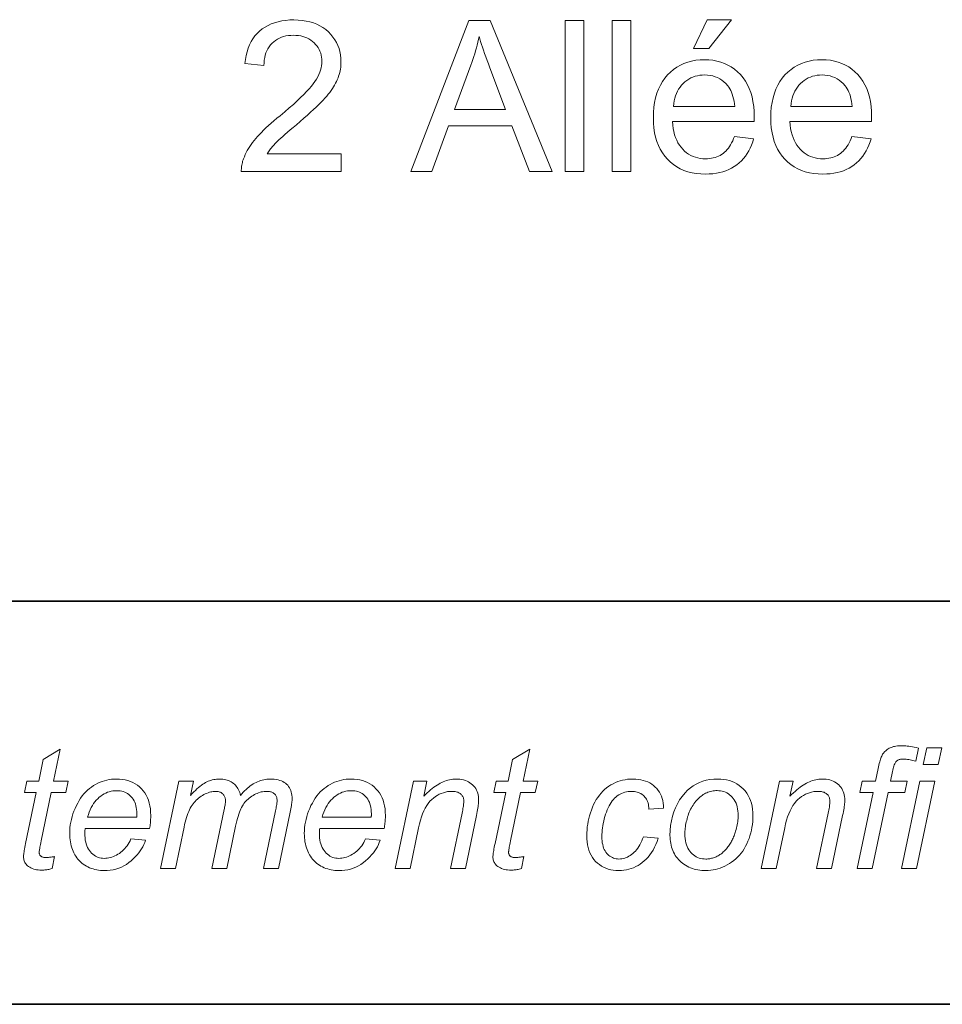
# Model space of a CAD drawing. Extents: x 10 to 410, y 10 to 287.
# Tile 6 of 23: x 302 to 317, y 10 to 26. Entities that reach past the tile are written whole.
import ezdxf

# ---------------------------------------------------------------- set-up
doc = ezdxf.new("R2010")
doc.units = 0

msp = doc.modelspace()

# ---------------------------------------------------------------- linework, layer by layer
at = {"color": 7, "lineweight": 35}
for p, q in [((409.96, 16.669), (269.696, 16.669)), ((365.393, 16.669), (269.696, 16.669)), ((10, 10), (410, 10))]:
    msp.add_line(p, q, dxfattribs=at)
at = {"color": 7, "lineweight": 13}
for points in [[(307.231, 24.075), (307.231, 23.78), (305.578, 23.78), (305.578, 23.802), (305.579, 23.824), (305.58, 23.846), (305.583, 23.868), (305.586, 23.889), (305.59, 23.91), (305.595, 23.931), (305.6, 23.952), (305.607, 23.973), (305.614, 23.993), (305.628, 24.027), (305.643, 24.061), (305.659, 24.094), (305.677, 24.128), (305.696, 24.161), (305.717, 24.194), (305.74, 24.227), (305.764, 24.26), (305.789, 24.293), (305.816, 24.326), (305.845, 24.359), (305.877, 24.393), (305.911, 24.429), (305.947, 24.465), (305.986, 24.502), (306.028, 24.541), (306.072, 24.58), (306.118, 24.621), (306.167, 24.662), (306.218, 24.704), (306.297, 24.77), (306.37, 24.833), (306.439, 24.893), (306.502, 24.95), (306.559, 25.004), (306.612, 25.056), (306.659, 25.104), (306.701, 25.15), (306.737, 25.194), (306.769, 25.234), (306.796, 25.273), (306.82, 25.311), (306.842, 25.349), (306.86, 25.387), (306.876, 25.424), (306.889, 25.461), (306.899, 25.497), (306.906, 25.533), (306.911, 25.568), (306.912, 25.603), (306.911, 25.639), (306.907, 25.674), (306.9, 25.708), (306.891, 25.74), (306.879, 25.771), (306.865, 25.802), (306.848, 25.831), (306.829, 25.859), (306.806, 25.885), (306.782, 25.911), (306.755, 25.935), (306.726, 25.956), (306.696, 25.975), (306.664, 25.991), (306.631, 26.005), (306.596, 26.016), (306.56, 26.025), (306.522, 26.031), (306.482, 26.035), (306.441, 26.036), (306.398, 26.035), (306.356, 26.031), (306.316, 26.024), (306.278, 26.015), (306.242, 26.003), (306.207, 25.988), (306.174, 25.971), (306.143, 25.951), (306.114, 25.929), (306.087, 25.903), (306.061, 25.876), (306.039, 25.846), (306.019, 25.814), (306.001, 25.781), (305.986, 25.745), (305.974, 25.707), (305.965, 25.667), (305.958, 25.625), (305.954, 25.581), (305.952, 25.535), (305.636, 25.567), (305.645, 25.636), (305.657, 25.702), (305.672, 25.764), (305.691, 25.823), (305.714, 25.878), (305.74, 25.931), (305.77, 25.979), (305.803, 26.025), (305.84, 26.067), (305.88, 26.105), (305.924, 26.141), (305.971, 26.172), (306.02, 26.2), (306.073, 26.224), (306.128, 26.244), (306.186, 26.261), (306.247, 26.274), (306.311, 26.283), (306.378, 26.289), (306.448, 26.29), (306.519, 26.288), (306.586, 26.282), (306.651, 26.272), (306.712, 26.259), (306.77, 26.241), (306.826, 26.219), (306.878, 26.193), (306.928, 26.163), (306.974, 26.129), (307.018, 26.091), (307.058, 26.05), (307.093, 26.007), (307.125, 25.963), (307.152, 25.916), (307.175, 25.868), (307.194, 25.817), (307.209, 25.765), (307.219, 25.711), (307.225, 25.654), (307.227, 25.596), (307.227, 25.566), (307.225, 25.537), (307.222, 25.507), (307.218, 25.477), (307.212, 25.448), (307.205, 25.418), (307.197, 25.389), (307.188, 25.36), (307.178, 25.33), (307.166, 25.301), (307.153, 25.272), (307.138, 25.243), (307.122, 25.213), (307.104, 25.183), (307.084, 25.153), (307.063, 25.122), (307.04, 25.091), (307.016, 25.06), (306.99, 25.028), (306.962, 24.996), (306.932, 24.963), (306.898, 24.927), (306.86, 24.889), (306.818, 24.849), (306.773, 24.806), (306.724, 24.761), (306.671, 24.713), (306.614, 24.663), (306.553, 24.611), (306.489, 24.556), (306.436, 24.511), (306.387, 24.469), (306.341, 24.43), (306.3, 24.394), (306.262, 24.361), (306.229, 24.332), (306.199, 24.305), (306.174, 24.281), (306.152, 24.26), (306.134, 24.241), (306.119, 24.225), (306.104, 24.208), (306.09, 24.192), (306.076, 24.175), (306.063, 24.159), (306.05, 24.142), (306.038, 24.125), (306.026, 24.109), (306.015, 24.092), (306.005, 24.075)], [(308.38, 23.78), (309.34, 26.28), (309.697, 26.28), (310.72, 23.78), (310.343, 23.78), (310.052, 24.537), (309.006, 24.537), (308.732, 23.78)], [(310.938, 23.78), (310.938, 26.28), (311.245, 26.28), (311.245, 23.78)], [(311.714, 23.78), (311.714, 26.28), (312.021, 26.28), (312.021, 23.78)], [(313.06, 25.816), (313.286, 26.294), (313.689, 26.294), (313.314, 25.816)], [(309.102, 24.807), (309.949, 24.807), (309.688, 25.499), (309.665, 25.561), (309.643, 25.621), (309.622, 25.678), (309.603, 25.734), (309.584, 25.787), (309.567, 25.837), (309.551, 25.886), (309.537, 25.932), (309.523, 25.976), (309.511, 26.018), (309.501, 25.97), (309.49, 25.922), (309.479, 25.874), (309.466, 25.826), (309.453, 25.778), (309.439, 25.73), (309.425, 25.683), (309.409, 25.635), (309.393, 25.588), (309.376, 25.54)], [(313.737, 24.363), (314.054, 24.324), (314.038, 24.27), (314.019, 24.218), (313.997, 24.169), (313.973, 24.122), (313.947, 24.077), (313.918, 24.035), (313.886, 23.996), (313.852, 23.959), (313.815, 23.925), (313.776, 23.893), (313.734, 23.864), (313.69, 23.837), (313.644, 23.814), (313.596, 23.795), (313.545, 23.778), (313.492, 23.764), (313.437, 23.753), (313.379, 23.745), (313.319, 23.741), (313.258, 23.739), (313.18, 23.742), (313.105, 23.749), (313.034, 23.761), (312.966, 23.778), (312.901, 23.8), (312.84, 23.827), (312.782, 23.859), (312.727, 23.896), (312.676, 23.937), (312.627, 23.984), (312.583, 24.035), (312.544, 24.09), (312.509, 24.149), (312.478, 24.211), (312.453, 24.278), (312.432, 24.349), (312.416, 24.423), (312.404, 24.502), (312.397, 24.584), (312.395, 24.67), (312.397, 24.76), (312.404, 24.845), (312.416, 24.926), (312.432, 25.003), (312.453, 25.076), (312.479, 25.145), (312.51, 25.21), (312.545, 25.271), (312.585, 25.327), (312.63, 25.38), (312.678, 25.428), (312.73, 25.471), (312.784, 25.509), (312.841, 25.541), (312.9, 25.569), (312.963, 25.592), (313.028, 25.609), (313.096, 25.622), (313.167, 25.63), (313.24, 25.632), (313.312, 25.63), (313.38, 25.622), (313.446, 25.61), (313.51, 25.593), (313.57, 25.57), (313.628, 25.543), (313.684, 25.511), (313.737, 25.474), (313.787, 25.432), (313.834, 25.385), (313.878, 25.333), (313.917, 25.278), (313.951, 25.218), (313.981, 25.155), (314.007, 25.087), (314.027, 25.016), (314.043, 24.94), (314.055, 24.86), (314.062, 24.777), (314.064, 24.689), (314.064, 24.683), (314.064, 24.677), (314.064, 24.67), (314.064, 24.663), (314.064, 24.655), (314.064, 24.647), (314.063, 24.638), (314.063, 24.628), (314.063, 24.618), (314.062, 24.607), (312.712, 24.607), (312.717, 24.549), (312.724, 24.493), (312.734, 24.441), (312.747, 24.391), (312.763, 24.344), (312.781, 24.3), (312.802, 24.258), (312.825, 24.219), (312.852, 24.183), (312.881, 24.15), (312.912, 24.12), (312.944, 24.093), (312.978, 24.069), (313.014, 24.049), (313.051, 24.031), (313.09, 24.017), (313.13, 24.006), (313.171, 23.998), (313.215, 23.993), (313.259, 23.992), (313.292, 23.993), (313.325, 23.995), (313.356, 24), (313.386, 24.006), (313.416, 24.014), (313.444, 24.024), (313.471, 24.035), (313.498, 24.048), (313.523, 24.063), (313.547, 24.08), (313.571, 24.099), (313.593, 24.12), (313.615, 24.143), (313.635, 24.168), (313.654, 24.195), (313.673, 24.225), (313.69, 24.256), (313.707, 24.29), (313.722, 24.326)], [(315.679, 24.363), (315.996, 24.324), (315.98, 24.27), (315.961, 24.218), (315.94, 24.169), (315.916, 24.122), (315.889, 24.077), (315.86, 24.035), (315.829, 23.996), (315.794, 23.959), (315.758, 23.925), (315.718, 23.893), (315.677, 23.864), (315.633, 23.837), (315.586, 23.814), (315.538, 23.795), (315.487, 23.778), (315.434, 23.764), (315.379, 23.753), (315.322, 23.745), (315.262, 23.741), (315.2, 23.739), (315.122, 23.742), (315.048, 23.749), (314.976, 23.761), (314.908, 23.778), (314.844, 23.8), (314.782, 23.827), (314.724, 23.859), (314.669, 23.896), (314.618, 23.937), (314.57, 23.984), (314.526, 24.035), (314.486, 24.09), (314.451, 24.149), (314.421, 24.211), (314.395, 24.278), (314.374, 24.349), (314.358, 24.423), (314.346, 24.502), (314.339, 24.584), (314.337, 24.67), (314.339, 24.76), (314.346, 24.845), (314.358, 24.926), (314.375, 25.003), (314.396, 25.076), (314.422, 25.145), (314.452, 25.21), (314.488, 25.271), (314.528, 25.327), (314.572, 25.38), (314.621, 25.428), (314.672, 25.471), (314.726, 25.509), (314.783, 25.541), (314.843, 25.569), (314.905, 25.592), (314.97, 25.609), (315.038, 25.622), (315.109, 25.63), (315.183, 25.632), (315.254, 25.63), (315.323, 25.622), (315.389, 25.61), (315.452, 25.593), (315.513, 25.57), (315.571, 25.543), (315.626, 25.511), (315.679, 25.474), (315.729, 25.432), (315.776, 25.385), (315.82, 25.333), (315.859, 25.278), (315.894, 25.218), (315.924, 25.155), (315.949, 25.087), (315.97, 25.016), (315.986, 24.94), (315.997, 24.86), (316.004, 24.777), (316.006, 24.689), (316.006, 24.683), (316.006, 24.677), (316.006, 24.67), (316.006, 24.663), (316.006, 24.655), (316.006, 24.647), (316.006, 24.638), (316.005, 24.628), (316.005, 24.618), (316.005, 24.607), (314.654, 24.607), (314.659, 24.549), (314.666, 24.493), (314.677, 24.441), (314.689, 24.391), (314.705, 24.344), (314.723, 24.3), (314.744, 24.258), (314.768, 24.219), (314.794, 24.183), (314.823, 24.15), (314.854, 24.12), (314.887, 24.093), (314.921, 24.069), (314.956, 24.049), (314.994, 24.031), (315.032, 24.017), (315.072, 24.006), (315.114, 23.998), (315.157, 23.993), (315.202, 23.992), (315.235, 23.993), (315.267, 23.995), (315.298, 24), (315.329, 24.006), (315.358, 24.014), (315.386, 24.024), (315.414, 24.035), (315.44, 24.048), (315.465, 24.063), (315.49, 24.08), (315.513, 24.099), (315.536, 24.12), (315.557, 24.143), (315.577, 24.168), (315.597, 24.195), (315.615, 24.225), (315.633, 24.256), (315.649, 24.29), (315.665, 24.326)], [(312.729, 24.86), (313.74, 24.86), (313.735, 24.904), (313.729, 24.947), (313.721, 24.986), (313.712, 25.024), (313.701, 25.06), (313.689, 25.093), (313.675, 25.124), (313.659, 25.152), (313.642, 25.178), (313.624, 25.202), (313.594, 25.236), (313.562, 25.266), (313.528, 25.293), (313.493, 25.316), (313.456, 25.335), (313.417, 25.351), (313.376, 25.364), (313.334, 25.373), (313.29, 25.378), (313.244, 25.38), (313.202, 25.378), (313.162, 25.374), (313.123, 25.367), (313.085, 25.357), (313.049, 25.344), (313.014, 25.329), (312.981, 25.31), (312.949, 25.289), (312.918, 25.265), (312.888, 25.238), (312.861, 25.209), (312.836, 25.178), (312.813, 25.145), (312.794, 25.11), (312.776, 25.073), (312.762, 25.034), (312.75, 24.993), (312.74, 24.951), (312.733, 24.906)], [(314.671, 24.86), (315.682, 24.86), (315.678, 24.904), (315.671, 24.947), (315.663, 24.986), (315.654, 25.024), (315.643, 25.06), (315.631, 25.093), (315.617, 25.124), (315.602, 25.152), (315.585, 25.178), (315.566, 25.202), (315.536, 25.236), (315.504, 25.266), (315.471, 25.293), (315.435, 25.316), (315.398, 25.335), (315.359, 25.351), (315.319, 25.364), (315.276, 25.373), (315.232, 25.378), (315.186, 25.38), (315.145, 25.378), (315.104, 25.374), (315.065, 25.367), (315.028, 25.357), (314.992, 25.344), (314.957, 25.329), (314.923, 25.31), (314.891, 25.289), (314.86, 25.265), (314.831, 25.238), (314.803, 25.209), (314.778, 25.178), (314.756, 25.145), (314.736, 25.11), (314.719, 25.073), (314.704, 25.034), (314.692, 24.993), (314.682, 24.951), (314.676, 24.906)], [(302.488, 12.446), (302.447, 12.245), (302.429, 12.24), (302.412, 12.236), (302.394, 12.233), (302.377, 12.23), (302.36, 12.227), (302.342, 12.225), (302.325, 12.223), (302.309, 12.222), (302.292, 12.222), (302.275, 12.221), (302.246, 12.222), (302.219, 12.224), (302.192, 12.228), (302.167, 12.233), (302.143, 12.239), (302.12, 12.247), (302.098, 12.257), (302.078, 12.268), (302.058, 12.28), (302.04, 12.294), (302.028, 12.305), (302.017, 12.317), (302.007, 12.33), (301.999, 12.344), (301.991, 12.358), (301.985, 12.373), (301.981, 12.389), (301.978, 12.406), (301.976, 12.424), (301.975, 12.442), (301.975, 12.453), (301.976, 12.466), (301.978, 12.482), (301.981, 12.5), (301.984, 12.521), (301.988, 12.544), (301.992, 12.57), (301.998, 12.598), (302.004, 12.629), (302.01, 12.662), (302.186, 13.504), (301.991, 13.504), (302.031, 13.695), (302.226, 13.695), (302.301, 14.051), (302.583, 14.221), (302.473, 13.695), (302.716, 13.695), (302.675, 13.504), (302.433, 13.504), (302.266, 12.703), (302.26, 12.674), (302.254, 12.647), (302.25, 12.622), (302.245, 12.6), (302.242, 12.581), (302.239, 12.564), (302.237, 12.549), (302.235, 12.537), (302.234, 12.527), (302.234, 12.52), (302.234, 12.512), (302.235, 12.503), (302.236, 12.496), (302.238, 12.488), (302.24, 12.482), (302.243, 12.475), (302.246, 12.469), (302.25, 12.463), (302.255, 12.458), (302.259, 12.453), (302.265, 12.449), (302.271, 12.445), (302.277, 12.441), (302.285, 12.438), (302.293, 12.436), (302.301, 12.434), (302.31, 12.432), (302.32, 12.431), (302.331, 12.43), (302.342, 12.43), (302.358, 12.43), (302.374, 12.431), (302.389, 12.432), (302.405, 12.433), (302.419, 12.434), (302.434, 12.436), (302.448, 12.438), (302.462, 12.441), (302.475, 12.443)], [(310.253, 12.446), (310.212, 12.245), (310.195, 12.24), (310.177, 12.236), (310.16, 12.233), (310.142, 12.23), (310.125, 12.227), (310.108, 12.225), (310.091, 12.223), (310.074, 12.222), (310.057, 12.222), (310.04, 12.221), (310.012, 12.222), (309.984, 12.224), (309.957, 12.228), (309.932, 12.233), (309.908, 12.239), (309.885, 12.247), (309.864, 12.257), (309.843, 12.268), (309.824, 12.28), (309.806, 12.294), (309.793, 12.305), (309.782, 12.317), (309.772, 12.33), (309.764, 12.344), (309.757, 12.358), (309.751, 12.373), (309.746, 12.389), (309.743, 12.406), (309.741, 12.424), (309.74, 12.442), (309.741, 12.453), (309.742, 12.466), (309.743, 12.482), (309.746, 12.5), (309.749, 12.521), (309.753, 12.544), (309.758, 12.57), (309.763, 12.598), (309.769, 12.629), (309.776, 12.662), (309.952, 13.504), (309.757, 13.504), (309.796, 13.695), (309.991, 13.695), (310.066, 14.051), (310.349, 14.221), (310.238, 13.695), (310.481, 13.695), (310.44, 13.504), (310.199, 13.504), (310.031, 12.703), (310.025, 12.674), (310.02, 12.647), (310.015, 12.622), (310.011, 12.6), (310.007, 12.581), (310.004, 12.564), (310.002, 12.549), (310.001, 12.537), (310, 12.527), (309.999, 12.52), (310, 12.512), (310, 12.503), (310.002, 12.496), (310.004, 12.488), (310.006, 12.482), (310.009, 12.475), (310.012, 12.469), (310.016, 12.463), (310.02, 12.458), (310.025, 12.453), (310.03, 12.449), (310.036, 12.445), (310.043, 12.441), (310.05, 12.438), (310.058, 12.436), (310.067, 12.434), (310.076, 12.432), (310.086, 12.431), (310.096, 12.43), (310.107, 12.43), (310.123, 12.43), (310.139, 12.431), (310.155, 12.432), (310.17, 12.433), (310.185, 12.434), (310.199, 12.436), (310.213, 12.438), (310.227, 12.441), (310.24, 12.443)], [(315.768, 12.246), (316.031, 13.504), (315.81, 13.504), (315.849, 13.695), (316.07, 13.695), (316.113, 13.901), (316.119, 13.931), (316.126, 13.959), (316.133, 13.986), (316.139, 14.01), (316.146, 14.033), (316.153, 14.055), (316.16, 14.074), (316.166, 14.092), (316.173, 14.109), (316.18, 14.123), (316.188, 14.137), (316.196, 14.149), (316.205, 14.162), (316.215, 14.174), (316.226, 14.185), (316.238, 14.196), (316.25, 14.207), (316.264, 14.217), (316.278, 14.227), (316.293, 14.236), (316.31, 14.244), (316.327, 14.252), (316.346, 14.258), (316.365, 14.264), (316.386, 14.269), (316.408, 14.273), (316.431, 14.276), (316.455, 14.278), (316.481, 14.28), (316.507, 14.28), (316.527, 14.28), (316.548, 14.278), (316.571, 14.276), (316.596, 14.274), (316.622, 14.27), (316.65, 14.266), (316.68, 14.261), (316.712, 14.255), (316.745, 14.248), (316.78, 14.24), (316.735, 14.025), (316.71, 14.031), (316.686, 14.037), (316.663, 14.042), (316.641, 14.046), (316.62, 14.049), (316.599, 14.052), (316.579, 14.055), (316.56, 14.056), (316.542, 14.057), (316.525, 14.058), (316.511, 14.057), (316.497, 14.056), (316.484, 14.054), (316.472, 14.052), (316.461, 14.049), (316.45, 14.045), (316.441, 14.04), (316.431, 14.035), (316.423, 14.028), (316.415, 14.021), (316.408, 14.013), (316.4, 14.003), (316.393, 13.991), (316.387, 13.977), (316.38, 13.961), (316.374, 13.943), (316.367, 13.922), (316.361, 13.9), (316.356, 13.876), (316.35, 13.85), (316.317, 13.695), (316.593, 13.695), (316.553, 13.504), (316.278, 13.504), (316.014, 12.246)], [(316.86, 13.966), (316.919, 14.246), (317.165, 14.246), (317.106, 13.966)], [(303.751, 12.738), (303.991, 12.714), (303.98, 12.678), (303.965, 12.643), (303.948, 12.608), (303.928, 12.574), (303.906, 12.54), (303.881, 12.506), (303.853, 12.472), (303.822, 12.439), (303.789, 12.407), (303.753, 12.374), (303.715, 12.344), (303.676, 12.316), (303.635, 12.292), (303.593, 12.271), (303.549, 12.253), (303.504, 12.239), (303.457, 12.228), (303.409, 12.22), (303.36, 12.215), (303.309, 12.213), (303.277, 12.214), (303.246, 12.216), (303.215, 12.22), (303.185, 12.225), (303.155, 12.232), (303.126, 12.24), (303.097, 12.25), (303.069, 12.261), (303.041, 12.273), (303.014, 12.288), (302.988, 12.303), (302.963, 12.32), (302.939, 12.338), (302.917, 12.358), (302.895, 12.379), (302.876, 12.401), (302.857, 12.425), (302.84, 12.45), (302.824, 12.476), (302.809, 12.504), (302.796, 12.533), (302.784, 12.562), (302.773, 12.592), (302.764, 12.624), (302.756, 12.656), (302.75, 12.688), (302.745, 12.722), (302.742, 12.756), (302.74, 12.791), (302.739, 12.827), (302.74, 12.874), (302.743, 12.921), (302.749, 12.968), (302.756, 13.015), (302.766, 13.061), (302.778, 13.107), (302.793, 13.152), (302.809, 13.198), (302.828, 13.243), (302.849, 13.288), (302.871, 13.331), (302.895, 13.372), (302.92, 13.411), (302.947, 13.448), (302.975, 13.482), (303.004, 13.514), (303.034, 13.544), (303.066, 13.571), (303.099, 13.596), (303.133, 13.619), (303.168, 13.64), (303.204, 13.658), (303.241, 13.674), (303.277, 13.688), (303.315, 13.7), (303.353, 13.71), (303.392, 13.718), (303.431, 13.723), (303.471, 13.726), (303.511, 13.727), (303.562, 13.726), (303.611, 13.721), (303.657, 13.713), (303.702, 13.702), (303.744, 13.687), (303.785, 13.67), (303.823, 13.649), (303.859, 13.624), (303.893, 13.597), (303.925, 13.567), (303.955, 13.533), (303.981, 13.497), (304.004, 13.459), (304.024, 13.419), (304.041, 13.376), (304.055, 13.331), (304.066, 13.284), (304.074, 13.234), (304.078, 13.182), (304.08, 13.127), (304.08, 13.106), (304.079, 13.084), (304.078, 13.063), (304.077, 13.041), (304.075, 13.019), (304.073, 12.998), (304.071, 12.976), (304.068, 12.953), (304.064, 12.931), (304.061, 12.909), (302.994, 12.909), (302.993, 12.901), (302.992, 12.892), (302.991, 12.884), (302.991, 12.876), (302.99, 12.869), (302.989, 12.861), (302.989, 12.854), (302.989, 12.847), (302.989, 12.839), (302.989, 12.833), (302.99, 12.793), (302.992, 12.755), (302.997, 12.719), (303.004, 12.685), (303.012, 12.653), (303.022, 12.623), (303.034, 12.595), (303.048, 12.569), (303.064, 12.545), (303.082, 12.522), (303.101, 12.502), (303.121, 12.484), (303.142, 12.468), (303.163, 12.454), (303.186, 12.442), (303.209, 12.432), (303.233, 12.425), (303.258, 12.419), (303.284, 12.416), (303.311, 12.415), (303.336, 12.416), (303.361, 12.418), (303.386, 12.423), (303.411, 12.428), (303.436, 12.436), (303.461, 12.445), (303.486, 12.456), (303.511, 12.468), (303.536, 12.482), (303.56, 12.498), (303.584, 12.516), (303.607, 12.535), (303.629, 12.555), (303.65, 12.577), (303.669, 12.6), (303.688, 12.625), (303.705, 12.651), (303.722, 12.679), (303.737, 12.708)], [(304.24, 12.246), (304.542, 13.695), (304.789, 13.695), (304.739, 13.456), (304.766, 13.486), (304.793, 13.514), (304.819, 13.54), (304.844, 13.564), (304.869, 13.586), (304.894, 13.607), (304.917, 13.625), (304.941, 13.642), (304.963, 13.656), (304.985, 13.669), (305.007, 13.68), (305.029, 13.69), (305.052, 13.699), (305.075, 13.706), (305.098, 13.713), (305.122, 13.718), (305.146, 13.722), (305.17, 13.725), (305.195, 13.727), (305.22, 13.727), (305.247, 13.727), (305.273, 13.725), (305.298, 13.721), (305.321, 13.716), (305.344, 13.71), (305.367, 13.702), (305.388, 13.692), (305.408, 13.682), (305.428, 13.669), (305.446, 13.656), (305.464, 13.641), (305.48, 13.625), (305.495, 13.608), (305.509, 13.59), (305.521, 13.57), (305.533, 13.55), (305.543, 13.528), (305.552, 13.505), (305.559, 13.481), (305.566, 13.456), (305.588, 13.483), (305.61, 13.508), (305.633, 13.532), (305.656, 13.554), (305.679, 13.575), (305.702, 13.595), (305.726, 13.613), (305.75, 13.63), (305.774, 13.646), (305.798, 13.66), (305.823, 13.673), (305.848, 13.684), (305.873, 13.694), (305.898, 13.703), (305.924, 13.711), (305.949, 13.717), (305.976, 13.721), (306.002, 13.725), (306.029, 13.727), (306.055, 13.727), (306.091, 13.727), (306.124, 13.724), (306.156, 13.72), (306.186, 13.714), (306.214, 13.706), (306.24, 13.697), (306.265, 13.685), (306.288, 13.672), (306.309, 13.658), (306.328, 13.642), (306.345, 13.624), (306.36, 13.604), (306.374, 13.584), (306.386, 13.562), (306.396, 13.538), (306.404, 13.513), (306.41, 13.487), (306.415, 13.46), (306.417, 13.43), (306.418, 13.4), (306.418, 13.386), (306.417, 13.37), (306.415, 13.352), (306.413, 13.333), (306.41, 13.311), (306.407, 13.288), (306.403, 13.264), (306.398, 13.237), (306.393, 13.209), (306.387, 13.179), (306.192, 12.246), (305.945, 12.246), (306.144, 13.204), (306.149, 13.226), (306.153, 13.248), (306.157, 13.268), (306.161, 13.287), (306.164, 13.304), (306.166, 13.32), (306.168, 13.335), (306.169, 13.349), (306.17, 13.361), (306.17, 13.371), (306.17, 13.385), (306.168, 13.399), (306.166, 13.411), (306.163, 13.423), (306.159, 13.435), (306.154, 13.446), (306.148, 13.456), (306.141, 13.466), (306.134, 13.475), (306.125, 13.483), (306.116, 13.491), (306.105, 13.498), (306.095, 13.504), (306.083, 13.509), (306.071, 13.514), (306.058, 13.518), (306.044, 13.521), (306.029, 13.523), (306.014, 13.524), (305.998, 13.524), (305.976, 13.524), (305.954, 13.522), (305.931, 13.518), (305.909, 13.514), (305.887, 13.508), (305.864, 13.5), (305.841, 13.491), (305.819, 13.481), (305.796, 13.47), (305.773, 13.457), (305.751, 13.444), (305.729, 13.429), (305.709, 13.414), (305.69, 13.397), (305.671, 13.38), (305.654, 13.362), (305.638, 13.343), (305.622, 13.324), (305.608, 13.303), (305.595, 13.282), (305.582, 13.259), (305.57, 13.234), (305.558, 13.206), (305.547, 13.177), (305.535, 13.144), (305.525, 13.11), (305.514, 13.073), (305.504, 13.034), (305.493, 12.992), (305.484, 12.949), (305.336, 12.246), (305.09, 12.246), (305.294, 13.224), (305.298, 13.243), (305.302, 13.262), (305.305, 13.279), (305.308, 13.295), (305.311, 13.309), (305.312, 13.323), (305.314, 13.335), (305.315, 13.347), (305.316, 13.357), (305.316, 13.366), (305.316, 13.38), (305.314, 13.393), (305.312, 13.406), (305.309, 13.418), (305.305, 13.43), (305.3, 13.441), (305.294, 13.452), (305.288, 13.462), (305.28, 13.472), (305.272, 13.481), (305.263, 13.489), (305.253, 13.496), (305.243, 13.503), (305.232, 13.509), (305.221, 13.513), (305.209, 13.517), (305.197, 13.52), (305.184, 13.522), (305.17, 13.524), (305.156, 13.524), (305.135, 13.524), (305.114, 13.522), (305.092, 13.518), (305.071, 13.514), (305.049, 13.508), (305.027, 13.5), (305.004, 13.491), (304.982, 13.481), (304.959, 13.47), (304.936, 13.457), (304.913, 13.443), (304.892, 13.429), (304.871, 13.413), (304.851, 13.395), (304.832, 13.377), (304.813, 13.358), (304.796, 13.338), (304.779, 13.317), (304.763, 13.295), (304.748, 13.271), (304.734, 13.246), (304.721, 13.219), (304.707, 13.19), (304.695, 13.159), (304.683, 13.126), (304.671, 13.091), (304.66, 13.054), (304.649, 13.015), (304.639, 12.974), (304.63, 12.931), (304.487, 12.246)], [(307.633, 12.738), (307.873, 12.714), (307.861, 12.678), (307.846, 12.643), (307.829, 12.608), (307.81, 12.574), (307.787, 12.54), (307.762, 12.506), (307.734, 12.472), (307.704, 12.439), (307.67, 12.407), (307.635, 12.374), (307.597, 12.344), (307.557, 12.316), (307.516, 12.292), (307.474, 12.271), (307.43, 12.253), (307.385, 12.239), (307.339, 12.228), (307.291, 12.22), (307.241, 12.215), (307.19, 12.213), (307.159, 12.214), (307.127, 12.216), (307.096, 12.22), (307.066, 12.225), (307.036, 12.232), (307.007, 12.24), (306.978, 12.25), (306.95, 12.261), (306.922, 12.273), (306.895, 12.288), (306.869, 12.303), (306.844, 12.32), (306.82, 12.338), (306.798, 12.358), (306.777, 12.379), (306.757, 12.401), (306.738, 12.425), (306.721, 12.45), (306.705, 12.476), (306.69, 12.504), (306.677, 12.533), (306.665, 12.562), (306.655, 12.592), (306.646, 12.624), (306.638, 12.656), (306.631, 12.688), (306.627, 12.722), (306.623, 12.756), (306.621, 12.791), (306.62, 12.827), (306.621, 12.874), (306.625, 12.921), (306.63, 12.968), (306.638, 13.015), (306.648, 13.061), (306.66, 13.107), (306.674, 13.152), (306.69, 13.198), (306.709, 13.243), (306.73, 13.288), (306.753, 13.331), (306.777, 13.372), (306.802, 13.411), (306.828, 13.448), (306.856, 13.482), (306.885, 13.514), (306.916, 13.544), (306.947, 13.571), (306.98, 13.596), (307.014, 13.619), (307.05, 13.64), (307.085, 13.658), (307.122, 13.674), (307.159, 13.688), (307.196, 13.7), (307.234, 13.71), (307.273, 13.718), (307.312, 13.723), (307.352, 13.726), (307.392, 13.727), (307.443, 13.726), (307.492, 13.721), (307.539, 13.713), (307.583, 13.702), (307.625, 13.687), (307.666, 13.67), (307.704, 13.649), (307.74, 13.624), (307.774, 13.597), (307.806, 13.567), (307.836, 13.533), (307.862, 13.497), (307.885, 13.459), (307.906, 13.419), (307.923, 13.376), (307.936, 13.331), (307.947, 13.284), (307.955, 13.234), (307.96, 13.182), (307.961, 13.127), (307.961, 13.106), (307.961, 13.084), (307.96, 13.063), (307.958, 13.041), (307.957, 13.019), (307.954, 12.998), (307.952, 12.976), (307.949, 12.953), (307.946, 12.931), (307.942, 12.909), (306.875, 12.909), (306.874, 12.901), (306.873, 12.892), (306.873, 12.884), (306.872, 12.876), (306.871, 12.869), (306.871, 12.861), (306.87, 12.854), (306.87, 12.847), (306.87, 12.839), (306.87, 12.833), (306.871, 12.793), (306.874, 12.755), (306.878, 12.719), (306.885, 12.685), (306.893, 12.653), (306.904, 12.623), (306.916, 12.595), (306.93, 12.569), (306.946, 12.545), (306.963, 12.522), (306.982, 12.502), (307.002, 12.484), (307.023, 12.468), (307.045, 12.454), (307.067, 12.442), (307.09, 12.432), (307.115, 12.425), (307.139, 12.419), (307.165, 12.416), (307.192, 12.415), (307.217, 12.416), (307.242, 12.418), (307.268, 12.423), (307.293, 12.428), (307.318, 12.436), (307.343, 12.445), (307.367, 12.456), (307.392, 12.468), (307.417, 12.482), (307.441, 12.498), (307.466, 12.516), (307.488, 12.535), (307.51, 12.555), (307.531, 12.577), (307.551, 12.6), (307.569, 12.625), (307.587, 12.651), (307.603, 12.679), (307.618, 12.708)], [(308.122, 12.246), (308.425, 13.695), (308.649, 13.695), (308.596, 13.442), (308.625, 13.471), (308.653, 13.499), (308.682, 13.524), (308.709, 13.548), (308.737, 13.571), (308.764, 13.592), (308.791, 13.611), (308.817, 13.629), (308.843, 13.645), (308.868, 13.659), (308.894, 13.672), (308.919, 13.684), (308.945, 13.694), (308.971, 13.703), (308.997, 13.71), (309.023, 13.717), (309.049, 13.721), (309.075, 13.725), (309.101, 13.727), (309.128, 13.727), (309.162, 13.727), (309.195, 13.724), (309.227, 13.719), (309.256, 13.712), (309.285, 13.704), (309.312, 13.693), (309.337, 13.681), (309.361, 13.666), (309.383, 13.65), (309.404, 13.632), (309.423, 13.612), (309.44, 13.591), (309.455, 13.569), (309.468, 13.545), (309.479, 13.52), (309.488, 13.494), (309.495, 13.467), (309.5, 13.438), (309.503, 13.408), (309.504, 13.377), (309.504, 13.36), (309.503, 13.341), (309.501, 13.32), (309.499, 13.298), (309.495, 13.273), (309.491, 13.247), (309.487, 13.219), (309.482, 13.189), (309.476, 13.157), (309.469, 13.123), (309.285, 12.246), (309.038, 12.246), (309.23, 13.164), (309.235, 13.19), (309.24, 13.215), (309.245, 13.238), (309.248, 13.26), (309.252, 13.28), (309.254, 13.299), (309.256, 13.317), (309.258, 13.333), (309.258, 13.348), (309.259, 13.362), (309.258, 13.376), (309.257, 13.39), (309.254, 13.403), (309.251, 13.415), (309.246, 13.427), (309.241, 13.439), (309.234, 13.45), (309.227, 13.46), (309.218, 13.47), (309.209, 13.479), (309.198, 13.488), (309.187, 13.495), (309.175, 13.502), (309.162, 13.508), (309.148, 13.513), (309.133, 13.517), (309.117, 13.52), (309.101, 13.522), (309.083, 13.524), (309.065, 13.524), (309.027, 13.523), (308.991, 13.519), (308.955, 13.512), (308.92, 13.502), (308.886, 13.49), (308.852, 13.475), (308.82, 13.457), (308.788, 13.437), (308.757, 13.414), (308.727, 13.388), (308.698, 13.359), (308.671, 13.325), (308.646, 13.288), (308.621, 13.247), (308.599, 13.203), (308.578, 13.154), (308.559, 13.101), (308.541, 13.045), (308.524, 12.984), (308.51, 12.92), (308.369, 12.246)], [(312.229, 12.774), (312.476, 12.748), (312.456, 12.695), (312.435, 12.645), (312.413, 12.598), (312.389, 12.553), (312.363, 12.511), (312.336, 12.473), (312.307, 12.436), (312.277, 12.403), (312.245, 12.373), (312.212, 12.345), (312.177, 12.32), (312.141, 12.297), (312.105, 12.278), (312.067, 12.261), (312.029, 12.246), (311.989, 12.234), (311.949, 12.225), (311.908, 12.218), (311.865, 12.214), (311.822, 12.213), (311.776, 12.215), (311.731, 12.219), (311.689, 12.227), (311.648, 12.238), (311.608, 12.251), (311.571, 12.268), (311.535, 12.288), (311.502, 12.311), (311.47, 12.337), (311.439, 12.366), (311.412, 12.398), (311.387, 12.432), (311.365, 12.469), (311.346, 12.508), (311.329, 12.549), (311.316, 12.593), (311.306, 12.639), (311.299, 12.688), (311.294, 12.739), (311.293, 12.793), (311.294, 12.84), (311.297, 12.888), (311.301, 12.935), (311.308, 12.982), (311.316, 13.028), (311.327, 13.075), (311.339, 13.121), (311.353, 13.168), (311.369, 13.214), (311.387, 13.26), (311.407, 13.304), (311.428, 13.347), (311.451, 13.387), (311.475, 13.425), (311.501, 13.461), (311.529, 13.495), (311.558, 13.527), (311.589, 13.556), (311.622, 13.583), (311.656, 13.608), (311.692, 13.631), (311.728, 13.651), (311.766, 13.669), (311.805, 13.685), (311.844, 13.698), (311.885, 13.708), (311.926, 13.717), (311.969, 13.723), (312.012, 13.726), (312.057, 13.727), (312.102, 13.726), (312.146, 13.722), (312.188, 13.716), (312.228, 13.706), (312.266, 13.695), (312.302, 13.68), (312.336, 13.663), (312.368, 13.643), (312.398, 13.621), (312.426, 13.596), (312.452, 13.569), (312.476, 13.54), (312.496, 13.509), (312.514, 13.477), (312.529, 13.443), (312.541, 13.407), (312.551, 13.37), (312.557, 13.331), (312.562, 13.29), (312.563, 13.247), (312.32, 13.231), (312.319, 13.258), (312.316, 13.284), (312.312, 13.308), (312.307, 13.332), (312.299, 13.354), (312.291, 13.375), (312.28, 13.394), (312.269, 13.413), (312.255, 13.43), (312.24, 13.446), (312.224, 13.461), (312.207, 13.474), (312.189, 13.486), (312.17, 13.496), (312.149, 13.505), (312.128, 13.512), (312.106, 13.517), (312.083, 13.521), (312.059, 13.523), (312.034, 13.524), (312.004, 13.523), (311.976, 13.52), (311.948, 13.516), (311.921, 13.509), (311.895, 13.501), (311.869, 13.49), (311.845, 13.478), (311.821, 13.464), (311.798, 13.448), (311.776, 13.43), (311.754, 13.41), (311.734, 13.389), (311.714, 13.365), (311.696, 13.339), (311.678, 13.312), (311.662, 13.282), (311.646, 13.251), (311.631, 13.217), (311.617, 13.182), (311.605, 13.144), (311.593, 13.106), (311.582, 13.068), (311.573, 13.031), (311.565, 12.993), (311.558, 12.956), (311.552, 12.919), (311.548, 12.883), (311.545, 12.847), (311.543, 12.811), (311.542, 12.775), (311.543, 12.739), (311.546, 12.705), (311.55, 12.672), (311.556, 12.642), (311.563, 12.613), (311.572, 12.586), (311.583, 12.561), (311.595, 12.538), (311.609, 12.516), (311.624, 12.497), (311.641, 12.479), (311.659, 12.464), (311.677, 12.45), (311.696, 12.438), (311.716, 12.427), (311.736, 12.419), (311.758, 12.413), (311.78, 12.408), (311.803, 12.405), (311.826, 12.404), (311.85, 12.405), (311.874, 12.408), (311.897, 12.412), (311.921, 12.419), (311.944, 12.427), (311.967, 12.437), (311.989, 12.449), (312.012, 12.463), (312.034, 12.478), (312.056, 12.496), (312.078, 12.515), (312.098, 12.536), (312.118, 12.559), (312.136, 12.584), (312.154, 12.611), (312.171, 12.64), (312.187, 12.67), (312.202, 12.703), (312.216, 12.737)], [(312.669, 12.796), (312.672, 12.879), (312.679, 12.96), (312.692, 13.037), (312.709, 13.112), (312.732, 13.183), (312.759, 13.252), (312.792, 13.318), (312.829, 13.381), (312.872, 13.441), (312.919, 13.498), (312.961, 13.542), (313.007, 13.581), (313.054, 13.615), (313.104, 13.645), (313.157, 13.67), (313.212, 13.691), (313.27, 13.707), (313.331, 13.718), (313.394, 13.725), (313.459, 13.727), (313.511, 13.726), (313.56, 13.721), (313.607, 13.713), (313.653, 13.701), (313.696, 13.687), (313.737, 13.669), (313.776, 13.647), (313.813, 13.623), (313.848, 13.595), (313.881, 13.564), (313.912, 13.53), (313.939, 13.494), (313.963, 13.455), (313.984, 13.414), (314.002, 13.371), (314.016, 13.326), (314.027, 13.278), (314.035, 13.229), (314.04, 13.176), (314.042, 13.122), (314.041, 13.072), (314.038, 13.023), (314.033, 12.975), (314.026, 12.928), (314.017, 12.881), (314.005, 12.835), (313.992, 12.789), (313.977, 12.745), (313.96, 12.701), (313.941, 12.657), (313.92, 12.615), (313.897, 12.575), (313.873, 12.537), (313.846, 12.501), (313.819, 12.467), (313.789, 12.435), (313.758, 12.406), (313.725, 12.378), (313.69, 12.352), (313.654, 12.328), (313.616, 12.306), (313.578, 12.287), (313.54, 12.269), (313.501, 12.254), (313.462, 12.242), (313.423, 12.232), (313.383, 12.223), (313.343, 12.218), (313.302, 12.214), (313.261, 12.213), (313.228, 12.214), (313.195, 12.216), (313.163, 12.22), (313.131, 12.225), (313.1, 12.231), (313.069, 12.239), (313.04, 12.249), (313.01, 12.259), (312.982, 12.272), (312.954, 12.285), (312.927, 12.301), (312.901, 12.317), (312.877, 12.334), (312.853, 12.353), (312.832, 12.373), (312.811, 12.394), (312.792, 12.416), (312.774, 12.44), (312.758, 12.464), (312.742, 12.49), (312.728, 12.517), (312.716, 12.545), (312.705, 12.573), (312.696, 12.603), (312.688, 12.633), (312.681, 12.664), (312.676, 12.695), (312.672, 12.728), (312.67, 12.761)], [(314.18, 12.246), (314.482, 13.695), (314.706, 13.695), (314.653, 13.442), (314.682, 13.471), (314.711, 13.499), (314.739, 13.524), (314.767, 13.548), (314.794, 13.571), (314.821, 13.592), (314.848, 13.611), (314.874, 13.629), (314.9, 13.645), (314.926, 13.659), (314.951, 13.672), (314.977, 13.684), (315.002, 13.694), (315.028, 13.703), (315.054, 13.71), (315.08, 13.717), (315.106, 13.721), (315.132, 13.725), (315.159, 13.727), (315.185, 13.727), (315.219, 13.727), (315.252, 13.724), (315.284, 13.719), (315.314, 13.712), (315.342, 13.704), (315.369, 13.693), (315.394, 13.681), (315.418, 13.666), (315.44, 13.65), (315.461, 13.632), (315.48, 13.612), (315.497, 13.591), (315.512, 13.569), (315.525, 13.545), (315.536, 13.52), (315.546, 13.494), (315.553, 13.467), (315.558, 13.438), (315.561, 13.408), (315.562, 13.377), (315.561, 13.36), (315.56, 13.341), (315.558, 13.32), (315.556, 13.298), (315.553, 13.273), (315.549, 13.247), (315.544, 13.219), (315.539, 13.189), (315.533, 13.157), (315.526, 13.123), (315.342, 12.246), (315.095, 12.246), (315.287, 13.164), (315.293, 13.19), (315.298, 13.215), (315.302, 13.238), (315.306, 13.26), (315.309, 13.28), (315.311, 13.299), (315.313, 13.317), (315.315, 13.333), (315.316, 13.348), (315.316, 13.362), (315.315, 13.376), (315.314, 13.39), (315.311, 13.403), (315.308, 13.415), (315.304, 13.427), (315.298, 13.439), (315.292, 13.45), (315.284, 13.46), (315.276, 13.47), (315.266, 13.479), (315.256, 13.488), (315.245, 13.495), (315.232, 13.502), (315.219, 13.508), (315.205, 13.513), (315.19, 13.517), (315.175, 13.52), (315.158, 13.522), (315.141, 13.524), (315.122, 13.524), (315.085, 13.523), (315.048, 13.519), (315.012, 13.512), (314.977, 13.502), (314.943, 13.49), (314.91, 13.475), (314.877, 13.457), (314.845, 13.437), (314.815, 13.414), (314.785, 13.388), (314.756, 13.359), (314.729, 13.325), (314.703, 13.288), (314.679, 13.247), (314.656, 13.203), (314.635, 13.154), (314.616, 13.101), (314.598, 13.045), (314.582, 12.984), (314.567, 12.92), (314.426, 12.246)], [(316.5, 12.246), (316.803, 13.695), (317.05, 13.695), (316.747, 12.246)], [(303.034, 13.097), (303.847, 13.097), (303.847, 13.105), (303.847, 13.112), (303.847, 13.118), (303.848, 13.124), (303.848, 13.13), (303.848, 13.135), (303.848, 13.14), (303.848, 13.144), (303.848, 13.148), (303.848, 13.152), (303.847, 13.188), (303.844, 13.223), (303.84, 13.255), (303.833, 13.286), (303.825, 13.316), (303.815, 13.343), (303.803, 13.369), (303.789, 13.393), (303.773, 13.416), (303.755, 13.436), (303.736, 13.455), (303.716, 13.472), (303.695, 13.487), (303.673, 13.5), (303.649, 13.51), (303.625, 13.519), (303.599, 13.526), (303.573, 13.531), (303.545, 13.534), (303.517, 13.535), (303.485, 13.534), (303.454, 13.531), (303.424, 13.525), (303.394, 13.518), (303.365, 13.508), (303.337, 13.496), (303.309, 13.482), (303.281, 13.465), (303.254, 13.447), (303.228, 13.426), (303.203, 13.403), (303.179, 13.378), (303.156, 13.351), (303.134, 13.321), (303.114, 13.289), (303.095, 13.255), (303.078, 13.219), (303.062, 13.181), (303.047, 13.14)], [(306.915, 13.097), (307.728, 13.097), (307.728, 13.105), (307.728, 13.112), (307.729, 13.118), (307.729, 13.124), (307.729, 13.13), (307.729, 13.135), (307.729, 13.14), (307.729, 13.144), (307.729, 13.148), (307.729, 13.152), (307.728, 13.188), (307.726, 13.223), (307.721, 13.255), (307.715, 13.286), (307.706, 13.316), (307.696, 13.343), (307.684, 13.369), (307.67, 13.393), (307.654, 13.416), (307.637, 13.436), (307.617, 13.455), (307.597, 13.472), (307.576, 13.487), (307.554, 13.5), (307.531, 13.51), (307.506, 13.519), (307.481, 13.526), (307.454, 13.531), (307.427, 13.534), (307.398, 13.535), (307.366, 13.534), (307.336, 13.531), (307.305, 13.525), (307.276, 13.518), (307.247, 13.508), (307.218, 13.496), (307.19, 13.482), (307.163, 13.465), (307.136, 13.447), (307.109, 13.426), (307.084, 13.403), (307.06, 13.378), (307.037, 13.351), (307.016, 13.321), (306.996, 13.289), (306.977, 13.255), (306.959, 13.219), (306.943, 13.181), (306.928, 13.14)], [(312.916, 12.82), (312.917, 12.78), (312.92, 12.742), (312.925, 12.706), (312.932, 12.672), (312.941, 12.64), (312.952, 12.61), (312.964, 12.582), (312.979, 12.556), (312.996, 12.532), (313.014, 12.51), (313.035, 12.49), (313.056, 12.472), (313.078, 12.456), (313.102, 12.442), (313.126, 12.431), (313.152, 12.421), (313.178, 12.414), (313.206, 12.408), (313.234, 12.405), (313.264, 12.404), (313.28, 12.404), (313.296, 12.405), (313.311, 12.407), (313.327, 12.409), (313.343, 12.412), (313.359, 12.416), (313.374, 12.42), (313.39, 12.425), (313.405, 12.43), (313.421, 12.436), (313.436, 12.443), (313.452, 12.45), (313.467, 12.458), (313.482, 12.467), (313.496, 12.477), (313.51, 12.487), (313.525, 12.497), (313.538, 12.509), (313.552, 12.521), (313.566, 12.534), (313.579, 12.547), (313.592, 12.561), (313.604, 12.575), (313.616, 12.589), (313.628, 12.604), (313.639, 12.619), (313.65, 12.634), (313.66, 12.65), (313.67, 12.667), (313.68, 12.683), (313.689, 12.7), (313.698, 12.717), (313.706, 12.735), (313.714, 12.752), (313.722, 12.77), (313.729, 12.789), (313.736, 12.807), (313.743, 12.826), (313.749, 12.845), (313.755, 12.864), (313.763, 12.891), (313.771, 12.918), (313.777, 12.944), (313.782, 12.97), (313.787, 12.996), (313.791, 13.022), (313.794, 13.048), (313.796, 13.073), (313.797, 13.098), (313.798, 13.123), (313.797, 13.162), (313.794, 13.198), (313.789, 13.233), (313.782, 13.266), (313.773, 13.298), (313.762, 13.327), (313.749, 13.355), (313.734, 13.381), (313.717, 13.405), (313.699, 13.428), (313.678, 13.449), (313.657, 13.467), (313.635, 13.483), (313.611, 13.497), (313.587, 13.509), (313.562, 13.519), (313.535, 13.527), (313.508, 13.532), (313.479, 13.535), (313.45, 13.536), (313.427, 13.536), (313.404, 13.534), (313.382, 13.532), (313.36, 13.528), (313.339, 13.523), (313.318, 13.517), (313.297, 13.509), (313.277, 13.501), (313.258, 13.492), (313.238, 13.481), (313.219, 13.47), (313.201, 13.457), (313.183, 13.443), (313.165, 13.429), (313.147, 13.413), (313.13, 13.397), (313.114, 13.379), (313.097, 13.36), (313.081, 13.34), (313.066, 13.32), (313.051, 13.298), (313.036, 13.276), (313.023, 13.253), (313.011, 13.229), (312.999, 13.204), (312.988, 13.179), (312.978, 13.154), (312.969, 13.127), (312.96, 13.1), (312.952, 13.072), (312.946, 13.044), (312.939, 13.017), (312.934, 12.99), (312.929, 12.964), (312.925, 12.938), (312.922, 12.914), (312.919, 12.889), (312.918, 12.866), (312.917, 12.843)]]:
    msp.add_lwpolyline(points, close=True, dxfattribs=at)

doc.saveas('drawing.dxf')
